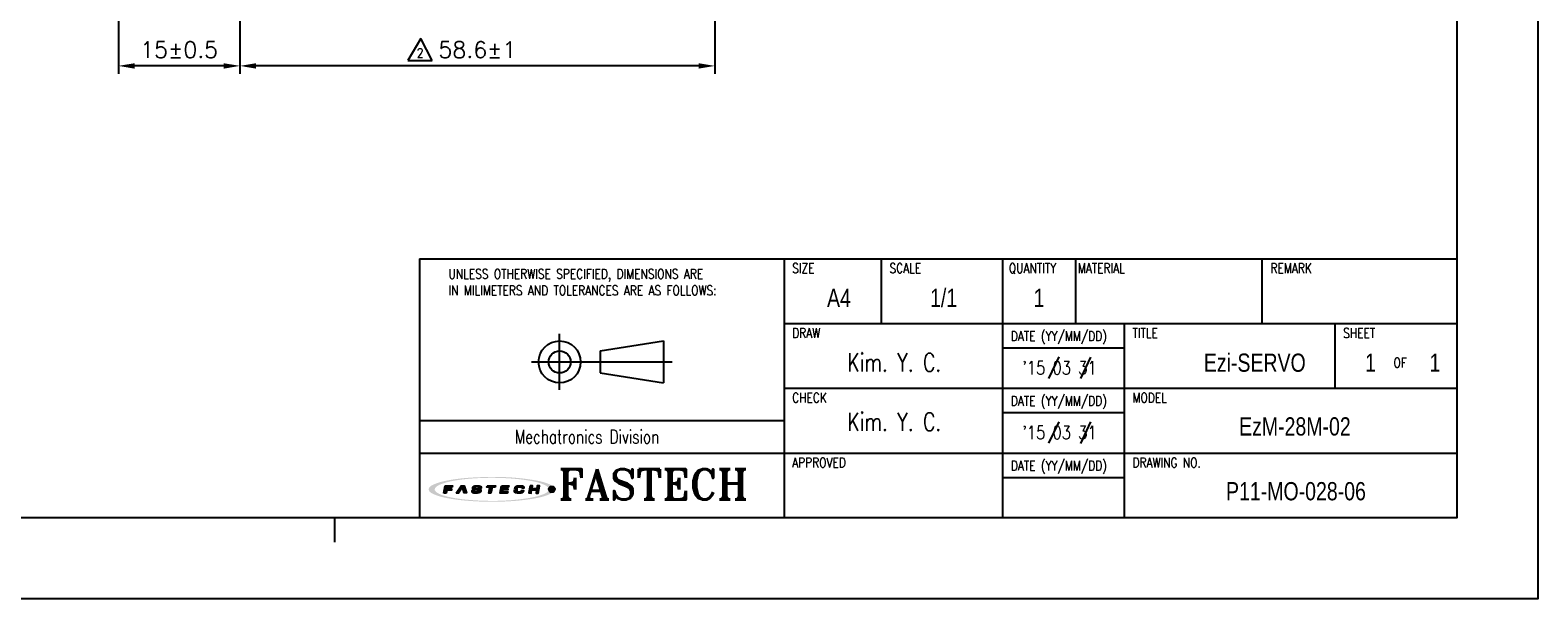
# Model space of a CAD drawing. Header units: millimetres. Extents: x 0 to 297, y 0 to 210.
# Tile 2 of 3: x 111 to 297, y 0 to 70. Entities that reach past the tile are written whole.
import ezdxf

# ---------------------------------------------------------------- set-up
doc = ezdxf.new("R2010")
doc.units = ezdxf.units.MM
doc.header["$PDSIZE"] = -1
for name, color, linetype in [('DIM', 3, 'Continuous'), ('LAYER_2', 1, 'Continuous'), ('LAYER_4', 3, 'Continuous'), ('SHEET', 1, 'Continuous')]:
    doc.layers.add(name, color=color, linetype=linetype)
doc.styles.add('SHB', font='romans.shx', dxfattribs={"width": 0.75, "bigfont": 'whgtxt.shx'})
doc.styles.add('SHEET1', font='ROMANS.SHX', dxfattribs={"width": 0.8, "height": 3})
doc.styles.add('SHEET2', font='txt', dxfattribs={"width": 0.8, "height": 3})
doc.styles.add('SHEET3', font='ROMANT.SHX', dxfattribs={"height": 3})
doc.styles.get("Standard").update_dxf_attribs({"font": 'txt.shx', "bigfont": 'whgtxt.shx'})
doc.dimstyles.new('ISO-25', dxfattribs={"dimtxt": 2.5, "dimasz": 2.5, "dimexe": 1.25, "dimexo": 0.625, "dimtad": 1, "dimtxsty": 'Standard', "dimcen": 2.5, "dimadec": 0, "dimazin": 0, "dimtfac": 1, "dimtmove": 0, "dimatfit": 3, "dimfxl": 0, "dimarcsym": 0})

# ---------------------------------------------------------------- blocks, each defined once
blk = doc.blocks.new('AI9-BLK2')
at = {"layer": 'LAYER_4'}
h = blk.add_hatch(color=12, dxfattribs=at)
edge = h.paths.add_edge_path()
edge.add_spline(control_points=[(66.5, 0), (66.5, -3.5), (61.3, -5.3), (58.7, -6.3), (52, -8.8), (44.8, -10), (37.7, -11), (17.3, -13.9), (-3.7, -14.1), (-24.3, -12.5), (-32.9, -11.8), (-41.6, -10.8), (-50, -8.9), (-54.9, -7.7), (-60.6, -6.4), (-64.7, -3.2), (-73, 3.4), (-52.4, 8.3), (-49.2, 9), (-40.6, 10.9), (-31.8, 11.9), (-23.1, 12.6), (-12.4, 13.4), (-1.5, 13.6), (9.2, 13.3), (19.1, 13), (29, 12.3), (38.8, 10.9), (45.7, 9.9), (52.7, 8.7), (59.3, 6.1), (61.8, 5.2), (66.5, 3.3), (66.5, 0), (66.6, -0.8), (73.6, -0.7), (73.6, 0), (73.5, 3.5), (68.7, 5.4), (66.1, 6.4), (59.6, 9), (52.6, 10.3), (45.8, 11.3), (24.9, 14.6), (3.4, 15.1), (-17.7, 14), (-27.4, 13.6), (-37.2, 12.7), (-46.8, 11.2), (-53.5, 10.1), (-60.4, 8.7), (-66.7, 6.1), (-69.1, 5.1), (-73.9, 3.1), (-73.6, -0.3), (-73.4, -3.7), (-68.1, -5.6), (-65.5, -6.6), (-58.9, -9.2), (-51.8, -10.4), (-44.8, -11.5), (-35, -13), (-25, -13.7), (-15.1, -14.2), (5.8, -15), (27.1, -14.4), (47.8, -11), (54.2, -9.9), (60.6, -8.6), (66.6, -6.1), (69.1, -5.1), (73.5, -3.2), (73.6, 0), (73.6, 0.8), (66.6, 0.9), (66.5, 0)], knot_values=[0, 0, 0, 0, 1, 1, 1, 2, 2, 2, 3, 3, 3, 4, 4, 4, 5, 5, 5, 6, 6, 6, 7, 7, 7, 8, 8, 8, 9, 9, 9, 10, 10, 10, 11, 11, 11, 12, 12, 12, 13, 13, 13, 14, 14, 14, 15, 15, 15, 16, 16, 16, 17, 17, 17, 18, 18, 18, 19, 19, 19, 20, 20, 20, 21, 21, 21, 22, 22, 22, 23, 23, 23, 24, 24, 24, 25, 25, 25, 25], degree=3, periodic=0)
blk = doc.blocks.new('AI9-BLK1')
at = {"layer": 'LAYER_4', "color": 7}
blk.add_blockref('AI9-BLK2', (0, 0), dxfattribs=at)
blk = doc.blocks.new('AI9-BLK3')
at = {"layer": 'LAYER_2'}
for points in [[(-55.6, -4.3), (-54.1, 4.2), (-45.8, 4.1), (-46, 2.8), (-51.9, 2.8), (-52.2, 0.7), (-46.8, 0.6), (-47, -0.8), (-52.4, -0.8), (-53.1, -4.3)], [(-41.4, -4.2), (-35.7, 4.2), (-32.1, 4.2), (-29.5, -4.1), (-32.2, -4.1), (-34.2, 2.7), (-38.7, -4.2)], [(-5.3, 4.2), (4.3, 4.1), (4.1, 2.7), (0.4, 2.7), (-0.8, -4.2), (-3.2, -4.2), (-2.1, 2.7), (-5.6, 2.7)], [(11.4, 4.2), (20, 4.1), (19.8, 2.8), (13.7, 2.8), (13.4, 0.8), (19, 0.7), (18.8, -0.6), (13.1, -0.6), (12.7, -2.7), (18.7, -2.8), (18.5, -4.2), (9.9, -4.2)], [(45, 4.2), (43.5, -4.1), (46, -4.2), (46.6, -0.6), (52.3, -0.7), (51.7, -4.2), (54.1, -4.2), (55.6, 4.2), (53.1, 4.2), (52.5, 0.8), (46.9, 0.8), (47.5, 4.2)]]:
    blk.add_hatch(color=12, dxfattribs=at).paths.add_polyline_path(points)
h = blk.add_hatch(color=12, dxfattribs=at)
edge = h.paths.add_edge_path()
edge.add_spline(control_points=[(-15.2, -1.5), (-15.2, -2.9), (-16.3, -2.9), (-17.5, -2.9), (-17.7, -2.9), (-18.2, -2.9), (-18.5, -2.9), (-20, -2.9), (-20.4, -2.7), (-20.4, -2.1), (-20.4, -1.9), (-20.4, -1.4), (-20.4, -1.4), (-20.4, -1.4), (-22.9, -1.4), (-22.9, -1.4), (-22.9, -1.4), (-22.9, -2.3), (-22.9, -2.5), (-22.9, -3.9), (-21.3, -4.3), (-19.8, -4.3), (-19.5, -4.3), (-17.1, -4.3), (-16.9, -4.3), (-14.1, -4.3), (-12.8, -3.1), (-12.8, -1.8), (-12.8, -1.7), (-12.8, -1.1), (-12.8, -1), (-12.8, 0.2), (-14.1, 0.7), (-16.1, 0.7), (-16.3, 0.7), (-17.5, 0.7), (-17.7, 0.7), (-19.1, 0.7), (-19.7, 0.9), (-19.6, 1.9), (-19.5, 2.9), (-18.4, 2.9), (-17.8, 2.9), (-17.6, 2.9), (-16.5, 2.9), (-16.2, 2.9), (-15, 2.9), (-14.8, 2.6), (-14.8, 2.3), (-14.8, 2.1), (-14.9, 1.7), (-14.9, 1.7), (-14.9, 1.7), (-12.3, 1.6), (-12.3, 1.6), (-12.3, 1.6), (-12.3, 2.6), (-12.3, 2.8), (-12.3, 3.9), (-14.1, 4.3), (-15.7, 4.3), (-16.8, 4.3), (-17.9, 4.3), (-18.2, 4.3), (-20.4, 4.3), (-22, 3.6), (-22.1, 2), (-22.1, 1.8), (-22.1, 1.3), (-22.1, 1.1), (-22.2, -0.1), (-20.7, -0.6), (-19.2, -0.6), (-19, -0.6), (-17.3, -0.7), (-17.1, -0.7), (-15.5, -0.7), (-15.2, -1.1), (-15.2, -1.5)], knot_values=[0, 0, 0, 0, 1, 1, 1, 2, 2, 2, 3, 3, 3, 4, 4, 4, 5, 5, 5, 6, 6, 6, 7, 7, 7, 8, 8, 8, 9, 9, 9, 10, 10, 10, 11, 11, 11, 12, 12, 12, 13, 13, 13, 14, 14, 14, 15, 15, 15, 16, 16, 16, 17, 17, 17, 18, 18, 18, 19, 19, 19, 20, 20, 20, 21, 21, 21, 22, 22, 22, 23, 23, 23, 24, 24, 24, 25, 25, 25, 26, 26, 26, 26], degree=3, periodic=0)
h = blk.add_hatch(color=12, dxfattribs=at)
edge = h.paths.add_edge_path()
edge.add_spline(control_points=[(35, 1.4), (35, 1.4), (37.4, 1.4), (37.4, 1.4), (37.4, 1.4), (37.5, 2), (37.5, 2.4), (37.5, 3.1), (37.3, 4.2), (34.5, 4.2), (34.2, 4.2), (32.2, 4.2), (31.6, 4.2), (28.5, 4.3), (27.4, 2.7), (27.2, 1.5), (27.1, 1), (26.8, -0.6), (26.7, -1.2), (26.5, -2.6), (26.6, -4.3), (30.1, -4.3), (30.5, -4.3), (31.7, -4.3), (32.2, -4.3), (34.9, -4.3), (36.6, -4), (36.9, -2.3), (36.9, -1.9), (37, -1.1), (37, -1.1), (37, -1.1), (34.6, -1.1), (34.6, -1.1), (34.6, -1.1), (34.6, -1.6), (34.6, -1.7), (34.4, -2.5), (33.8, -2.8), (32.5, -2.8), (32.2, -2.8), (31.2, -2.8), (30.8, -2.8), (29.4, -2.8), (29.1, -2.3), (29.2, -1.4), (29.2, -1), (29.5, 0.7), (29.5, 1.1), (29.8, 2.5), (30.7, 2.8), (31.7, 2.8), (32.2, 2.8), (33.4, 2.8), (33.7, 2.8), (34.7, 2.8), (35.1, 2.5), (35.1, 1.9), (35, 1.7), (35, 1.4), (35, 1.4)], knot_values=[0, 0, 0, 0, 1, 1, 1, 2, 2, 2, 3, 3, 3, 4, 4, 4, 5, 5, 5, 6, 6, 6, 7, 7, 7, 8, 8, 8, 9, 9, 9, 10, 10, 10, 11, 11, 11, 12, 12, 12, 13, 13, 13, 14, 14, 14, 15, 15, 15, 16, 16, 16, 17, 17, 17, 18, 18, 18, 19, 19, 19, 20, 20, 20, 20], degree=3, periodic=0)
at = {"layer": 'LAYER_2', "color": 12}
for points in [[(-55.6, -4.3), (-54.1, 4.2), (-45.8, 4.1), (-46, 2.8), (-51.9, 2.8), (-52.2, 0.7), (-46.8, 0.6), (-47, -0.8), (-52.4, -0.8), (-53.1, -4.3)], [(-41.4, -4.2), (-35.7, 4.2), (-32.1, 4.2), (-29.5, -4.1), (-32.2, -4.1), (-34.2, 2.7), (-38.7, -4.2)], [(-5.3, 4.2), (4.3, 4.1), (4.1, 2.7), (0.4, 2.7), (-0.8, -4.2), (-3.2, -4.2), (-2.1, 2.7), (-5.6, 2.7)], [(11.4, 4.2), (20, 4.1), (19.8, 2.8), (13.7, 2.8), (13.4, 0.8), (19, 0.7), (18.8, -0.6), (13.1, -0.6), (12.7, -2.7), (18.7, -2.8), (18.5, -4.2), (9.9, -4.2)], [(45, 4.2), (43.5, -4.1), (46, -4.2), (46.6, -0.6), (52.3, -0.7), (51.7, -4.2), (54.1, -4.2), (55.6, 4.2), (53.1, 4.2), (52.5, 0.8), (46.9, 0.8), (47.5, 4.2)]]:
    blk.add_lwpolyline(points, close=True, dxfattribs=at)
for points, knots in [([(-15.2, -1.5), (-15.2, -2.9), (-16.3, -2.9), (-17.5, -2.9), (-17.7, -2.9), (-18.2, -2.9), (-18.5, -2.9), (-20, -2.9), (-20.4, -2.7), (-20.4, -2.1), (-20.4, -1.9), (-20.4, -1.4), (-20.4, -1.4), (-20.4, -1.4), (-22.9, -1.4), (-22.9, -1.4), (-22.9, -1.4), (-22.9, -2.3), (-22.9, -2.5), (-22.9, -3.9), (-21.3, -4.3), (-19.8, -4.3), (-19.5, -4.3), (-17.1, -4.3), (-16.9, -4.3), (-14.1, -4.3), (-12.8, -3.1), (-12.8, -1.8), (-12.8, -1.7), (-12.8, -1.1), (-12.8, -1), (-12.8, 0.2), (-14.1, 0.7), (-16.1, 0.7), (-16.3, 0.7), (-17.5, 0.7), (-17.7, 0.7), (-19.1, 0.7), (-19.7, 0.9), (-19.6, 1.9), (-19.5, 2.9), (-18.4, 2.9), (-17.8, 2.9), (-17.6, 2.9), (-16.5, 2.9), (-16.2, 2.9), (-15, 2.9), (-14.8, 2.6), (-14.8, 2.3), (-14.8, 2.1), (-14.9, 1.7), (-14.9, 1.7), (-14.9, 1.7), (-12.3, 1.6), (-12.3, 1.6), (-12.3, 1.6), (-12.3, 2.6), (-12.3, 2.8), (-12.3, 3.9), (-14.1, 4.3), (-15.7, 4.3), (-16.8, 4.3), (-17.9, 4.3), (-18.2, 4.3), (-20.4, 4.3), (-22, 3.6), (-22.1, 2), (-22.1, 1.8), (-22.1, 1.3), (-22.1, 1.1), (-22.2, -0.1), (-20.7, -0.6), (-19.2, -0.6), (-19, -0.6), (-17.3, -0.7), (-17.1, -0.7), (-15.5, -0.7), (-15.2, -1.1), (-15.2, -1.5)], [0, 0, 0, 0, 1, 1, 1, 2, 2, 2, 3, 3, 3, 4, 4, 4, 5, 5, 5, 6, 6, 6, 7, 7, 7, 8, 8, 8, 9, 9, 9, 10, 10, 10, 11, 11, 11, 12, 12, 12, 13, 13, 13, 14, 14, 14, 15, 15, 15, 16, 16, 16, 17, 17, 17, 18, 18, 18, 19, 19, 19, 20, 20, 20, 21, 21, 21, 22, 22, 22, 23, 23, 23, 24, 24, 24, 25, 25, 25, 26, 26, 26, 26]), ([(35, 1.4), (35, 1.4), (37.4, 1.4), (37.4, 1.4), (37.4, 1.4), (37.5, 2), (37.5, 2.4), (37.5, 3.1), (37.3, 4.2), (34.5, 4.2), (34.2, 4.2), (32.2, 4.2), (31.6, 4.2), (28.5, 4.3), (27.4, 2.7), (27.2, 1.5), (27.1, 1), (26.8, -0.6), (26.7, -1.2), (26.5, -2.6), (26.6, -4.3), (30.1, -4.3), (30.5, -4.3), (31.7, -4.3), (32.2, -4.3), (34.9, -4.3), (36.6, -4), (36.9, -2.3), (36.9, -1.9), (37, -1.1), (37, -1.1), (37, -1.1), (34.6, -1.1), (34.6, -1.1), (34.6, -1.1), (34.6, -1.6), (34.6, -1.7), (34.4, -2.5), (33.8, -2.8), (32.5, -2.8), (32.2, -2.8), (31.2, -2.8), (30.8, -2.8), (29.4, -2.8), (29.1, -2.3), (29.2, -1.4), (29.2, -1), (29.5, 0.7), (29.5, 1.1), (29.8, 2.5), (30.7, 2.8), (31.7, 2.8), (32.2, 2.8), (33.4, 2.8), (33.7, 2.8), (34.7, 2.8), (35.1, 2.5), (35.1, 1.9), (35, 1.7), (35, 1.4), (35, 1.4)], [0, 0, 0, 0, 1, 1, 1, 2, 2, 2, 3, 3, 3, 4, 4, 4, 5, 5, 5, 6, 6, 6, 7, 7, 7, 8, 8, 8, 9, 9, 9, 10, 10, 10, 11, 11, 11, 12, 12, 12, 13, 13, 13, 14, 14, 14, 15, 15, 15, 16, 16, 16, 17, 17, 17, 18, 18, 18, 19, 19, 19, 20, 20, 20, 20])]:
    blk.add_open_spline(points, degree=3, knots=knots, dxfattribs=at)
blk = doc.blocks.new('*D11')
at = {"color": 8, "lineweight": -2}
for p, q in [((121.84, 89.97), (121.84, 64.8)), ((136.84, 78.67), (136.84, 64.8)), ((134.84, 65.8), (123.84, 65.8))]:
    blk.add_line(p, q, dxfattribs=at)
at = {"color": 8}
for points in [[(123.84, 66.13), (123.84, 65.46), (121.84, 65.8)], [(134.84, 66.13), (134.84, 65.46), (136.84, 65.8)]]:
    blk.add_solid(points, dxfattribs=at)
at = {"layer": 'Defpoints', "color": 0}
for p in [(121.84, 90.97), (136.84, 79.67), (121.84, 65.8)]:
    blk.add_point(p, dxfattribs=at)
at = {"color": 3, "insert": (129.34, 67.8), "char_height": 2, "attachment_point": 5}
blk.add_mtext('\\A1;15±0.5', dxfattribs=at)
blk = doc.blocks.new('*D16')
at = {"color": 8, "lineweight": -2}
for p, q in [((195.44, 80.67), (195.44, 64.8)), ((136.84, 78.67), (136.84, 64.8)), ((193.44, 65.8), (138.84, 65.8))]:
    blk.add_line(p, q, dxfattribs=at)
at = {"color": 8}
for points in [[(138.84, 66.13), (138.84, 65.46), (136.84, 65.8)], [(193.44, 66.13), (193.44, 65.46), (195.44, 65.8)]]:
    blk.add_solid(points, dxfattribs=at)
at = {"layer": 'Defpoints', "color": 0}
for p in [(195.44, 81.67), (136.84, 79.67), (136.84, 65.8)]:
    blk.add_point(p, dxfattribs=at)
at = {"color": 3, "insert": (166.14, 67.8), "char_height": 2, "attachment_point": 5}
blk.add_mtext('\\A1;58.6±1', dxfattribs=at)

msp = doc.modelspace()

# ---------------------------------------------------------------- hatches: boundary and pattern name
h = msp.add_hatch(color=1)
edge = h.paths.add_edge_path()
edge.add_arc((175.3273, 13.5263), 0.3631, 0, 360)

# ---------------------------------------------------------------- linework, layer by layer
at = {"color": 4}
msp.add_line((148.5, 10), (148.5, 7), dxfattribs=at)
at = {"color": 6}
msp.add_lwpolyline([(0, 210), (297, 210), (297, 0), (0, 0)], close=True, dxfattribs=at)
at = {"color": 4}
msp.add_lwpolyline([(10, 200), (287, 200), (287, 10), (10, 10)], close=True, dxfattribs=at)
at = {"color": 1}
msp.add_circle((175.3273, 13.5263), 0.3631, dxfattribs=at)
at = {"layer": 'SHEET', "color": 1, "linetype": 'Continuous'}
for p, q in [((159.1622, 69.1732), (157.5746, 66.4684)), ((160.5734, 66.4684), (159.1622, 69.1732)), ((157.5746, 66.4684), (160.5734, 66.4684))]:
    msp.add_line(p, q, dxfattribs=at)
at = {"layer": 'SHEET', "color": 7}
for p, q in [((159, 42), (287, 42)), ((159, 42), (159, 10)), ((204, 42), (204, 10)), ((159, 22), (204, 22))]:
    msp.add_line(p, q, dxfattribs=at)
at = {"layer": 'SHEET'}
for p, q in [((216, 34), (216, 42)), ((231, 10), (231, 42)), ((240, 34), (240, 42)), ((263, 34), (263, 42)), ((204, 34), (287, 34)), ((246, 10), (246, 34)), ((272, 26), (272, 34)), ((176.2842, 25.7883), (176.2842, 32.7016)), ((181.284, 30.6029), (189.1232, 31.8375)), ((189.1232, 31.8375), (189.1232, 26.6525)), ((181.284, 30.6029), (181.284, 27.887)), ((231, 31), (246, 31)), ((237.8801, 29.8615), (236.6289, 27.2039)), ((241.7992, 29.8574), (240.5481, 27.1998)), ((172.8275, 29.245), (190.1725, 29.245)), ((181.284, 27.887), (189.1232, 26.6525)), ((204, 26), (287, 26)), ((231, 23), (246, 23)), ((237.8801, 21.8615), (236.6289, 19.2039)), ((241.7992, 21.8574), (240.5481, 19.1998)), ((159, 18), (287, 18)), ((231, 15), (246, 15))]:
    msp.add_line(p, q, dxfattribs=at)
for radius in [2.5925, 1.358]:
    msp.add_circle((176.2842, 29.245), radius, dxfattribs=at)

# ---------------------------------------------------------------- block references
at = {"layer": 'LAYER_2', "color": 7, "lineweight": 5, "xscale": 0.1058400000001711, "yscale": 0.1058400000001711, "zscale": 0.1058400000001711}
msp.add_blockref('AI9-BLK3', (167.9037, 13.5118), dxfattribs=at)
at = {"layer": 'LAYER_4', "color": 7, "lineweight": 5, "xscale": 0.1058400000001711, "yscale": 0.1058400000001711, "zscale": 0.1058400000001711}
msp.add_blockref('AI9-BLK1', (167.9122, 13.5237), dxfattribs=at)

# ---------------------------------------------------------------- texts
at = {"layer": 'DIM', "color": 3, "style": 'SHB', "width": 0.75}
for p in [(211.8051, 28.064), (211.8051, 20.7363)]:
    msp.add_text('Kim. Y. C.', height=2.25, dxfattribs=at).set_placement(p)
at = {"layer": 'SHEET'}
for s, height, style, width, p in [('2', 1.125, 'SHEET1', 0.8, (158.6931, 66.8382)), ('SIZE', 1.2, 'SHEET1', 0.8, (204.9897, 40.2302)), ('SCALE', 1.2, 'SHEET1', 0.8, (216.9897, 40.2302)), ('QUANTITY', 1.2, 'SHEET1', 0.8, (231.7296, 40.2302)), ('MATERIAL', 1.2, 'SHEET1', 0.8, (240.2397, 40.2302)), ('REMARK', 1.2, 'SHEET1', 0.8, (263.9897, 40.2302)), ('UNLESS OTHERWISE SPECIFIED, DIMENSIONS ARE', 1.2, 'SHEET1', 0.8, (162.555, 39.5229)), ('IN MILIMETERS AND TOLERANCES ARE AS FOLLOWS:', 1.2, 'SHEET1', 0.8, (162.555, 37.4826)), ('DRAW', 1.2, 'SHEET1', 0.8, (204.9897, 32.2302)), ('DATE (YY/MM/DD)', 1.2, 'SHEET1', 0.8, (231.9639, 31.8409)), ('TITLE', 1.2, 'SHEET1', 0.8, (246.9897, 32.2302)), ('SHEET', 1.2, 'SHEET1', 0.8, (272.9897, 32.2302)), ('OF', 1.2, 'SHEET1', 0.8, (279.2077, 28.5546)), ('CHECK', 1.2, 'SHEET1', 0.8, (204.9897, 24.2302)), ('DATE (YY/MM/DD)', 1.2, 'SHEET1', 0.8, (231.9639, 23.8409)), ('MODEL', 1.2, 'SHEET1', 0.8, (246.9897, 24.2302)), ('Mechatronics Division', 1.65, 'SHEET3', 0.75, (170.7693, 19.1978)), ('APPROVED', 1.2, 'SHEET1', 0.8, (204.9897, 16.2302)), ('DATE (YY/MM/DD)', 1.2, 'SHEET1', 0.8, (231.9639, 15.8409)), ('DRAWING NO.', 1.2, 'SHEET1', 0.8, (246.9897, 16.2302))]:
    msp.add_text(s, height=height, dxfattribs=dict(at, style=style, width=width)).set_placement(p)
at = {"layer": 'SHEET', "color": 7, "style": 'SHEET2', "width": 0.8}
for s, p in [('A4', (209.2863, 36.034)), ('1/1', (221.9959, 36.034)), ('1', (234.7766, 36.034)), ('Ezi-SERVO', (255.7838, 28.034)), ('1', (275.6812, 28.034)), ('1', (283.6392, 28.034)), ('EzM-28M-02', (260.1314, 20.1668)), ('P11-MO-028-06', (258.5215, 12.1668))]:
    msp.add_text(s, height=2.25, dxfattribs=at).set_placement(p)
at = {"layer": 'SHEET', "color": 3, "style": 'SHEET1', "width": 0.8}
for p in [(233.3819, 27.7103), (233.3819, 19.7103)]:
    msp.add_text("'15 03 31", height=1.65, dxfattribs=at).set_placement(p)
at = {"layer": 'SHEET', "color": 7, "style": 'SHEET3'}
msp.add_text('FASTECH', height=3.75, dxfattribs=at).set_placement((176.105, 12.26))

# ---------------------------------------------------------------- dimensions: what is measured, and where the dimension line sits
for base, p1, p2, override, picture, middle in [((121.8441, 65.7959), (136.8441, 79.67), (121.8441, 90.97), {"dimtxt": 2, "dimasz": 2, "dimexe": 1, "dimexo": 1, "dimgap": 1, "dimdec": 3, "dimzin": 9, "dimdsep": 46, "dimcen": 0, "dimclrd": 8, "dimclre": 8, "dimclrt": 3, "dimadec": 3, "dimazin": 2, "dimtol": 1, "dimtp": 0.5, "dimtm": 0.5, "dimtdec": 3, "dimfxl": 0.6, "dimtolj": 1, "dimtzin": 9, "dimarcsym": 1}, '*D11', (129.3441, 67.7959)), ((136.8441, 65.7959), (195.4443, 81.67), (136.8441, 79.67), {"dimtxt": 2, "dimasz": 2, "dimexe": 1, "dimexo": 1, "dimgap": 1, "dimdec": 1, "dimzin": 9, "dimdsep": 46, "dimcen": 0, "dimclrd": 8, "dimclre": 8, "dimclrt": 3, "dimadec": 3, "dimazin": 2, "dimtol": 1, "dimtp": 1, "dimtm": 1, "dimtdec": 3, "dimfxl": 0.6, "dimtolj": 1, "dimtzin": 9, "dimarcsym": 1}, '*D16', (166.1442, 67.7959))]:
    dim = msp.add_linear_dim(base=base, p1=p1, p2=p2, dimstyle='ISO-25', override=override)
    dim.commit()
    dim.dimension.update_dxf_attribs({"geometry": picture, "text_midpoint": middle})

doc.saveas('drawing.dxf')
